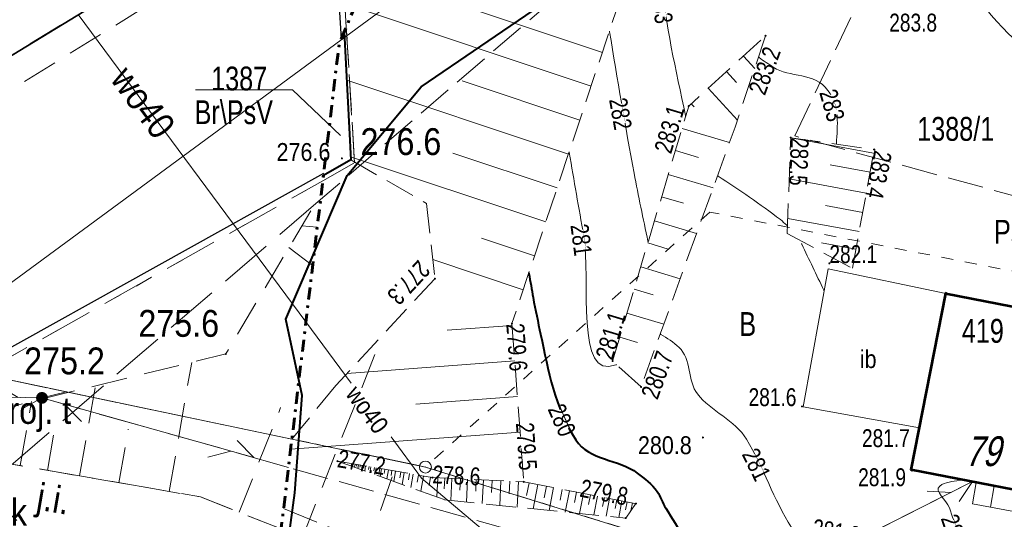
# Model space of a CAD drawing. Header units: metres. Extents: x 8377125 to 8377741, y 5529327 to 5529631.
# Tile 18 of 150: x 8377320 to 8377361, y 5529472 to 5529493. Entities that reach past the tile are written whole.
import ezdxf
from ezdxf.enums import TextEntityAlignment as Align

# ---------------------------------------------------------------- set-up
doc = ezdxf.new("R2010")
doc.units = ezdxf.units.M
doc.header["$MEASUREMENT"] = 0
for name, pattern in [('( Dashdot )', [1.001, 0.5, -0.25, 0.001, -0.25]), ('1.5_0.5', [2, 1.5, -0.5]), ('1.5_0.75', [2.25, 1.5, -0.75]), ('2.25_0.75', [3, 2.25, -0.75]), ('219-1000', [0]), ('BUBZ01-500', [1.75, 1.25, -0.5]), ('egkk-1000', [3, 2.25, -0.75]), ('egkk-500', [2, 1.5, -0.5]), ('egug-1000', [1.5, 0.75, -0.75]), ('egug-500', [1, 0.5, -0.5]), ('KTCR02-500', [1.5, 1, -0.5]), ('KTJZ01-500', [2, 1.5, -0.5])]:
    doc.linetypes.add(name, pattern=pattern)
doc.layers.get('0').update_dxf_attribs({"color": 2})
for name, color, linetype in [('!granica', 2, 'Continuous'), ('chodnik', 7, 'Continuous'), ('ogrodzenie trwałe', 7, 'Continuous')]:
    doc.layers.add(name, color=color, linetype=linetype)
for name, color, linetype, lineweight in [('1 500 A2 Ramka', 2, 'Continuous', 0), ('1 500 A2 Ramka (Construction)', 2, 'Continuous', 0), ('202-punkt graniczny', 7, 'Continuous', 0), ('209-oznaczenie konturu klasyfikacyjnego', 7, 'Continuous', 0), ('210-oznaczenie konturu użytku gruntowego', 7, 'Continuous', 0), ('211-numer działki ewidencyjnej', 7, 'Continuous', 0), ('217-kontur klasyfikacyjny', 7, 'Continuous', 0), ('218-kontur użytku gruntowego', 7, 'Continuous', 0), ('219-działka ewidencyjna', 7, 'Continuous', 0), ('238-Punkt adresowy budynku', 7, 'Continuous', 0), ('312-budynek ewidencyjny', 7, 'Continuous', 0), ('312-oznaczenie budynku ewidencyjnego (Construction)', 7, 'Continuous', 0), ('BUBZ01', 7, 'Continuous', 0), ('BUBZ01_1', 7, 'Continuous', 0), ('EGBS10', 7, 'Continuous', 0), ('inna budowla', 7, 'Continuous', 0), ('inna budowla-Atr17', 7, 'Continuous', 0), ('jezdnia', 7, 'Continuous', 0), ('jezdnia-Atr17', 7, 'Continuous', 0), ('KTCR02', 7, 'Continuous', 0), ('KTJZ01', 7, 'Continuous', 0), ('KTOK05_01', 7, 'Continuous', 0), ('pikieta naturalna', 7, 'Continuous', 0), ('pikieta naturalna-Atr2', 7, 'Continuous', 0), ('przewód elektroenergetyczny niskiego napięcia', 7, 'Continuous', 0), ('przewód kanalizacyjny - ob. projektowany', 7, 'Continuous', 0), ('przewód telekomunikacyjny napowietrzny', 7, 'Continuous', 0), ('przewód telekomunikacyjny napowietrzny - ob. projektowany', 7, 'Continuous', 0), ('przewód wodociągowy', 7, 'Continuous', 0), ('przewód wodociągowy-Atr1', 7, 'Continuous', 0), ('Punkt budynku', 7, 'Continuous', 0), ('RTPW01', 7, 'Continuous', 0), ('skarpa nieumocniona', 7, 'Continuous', 0), ('studnia kanalizacyjna - ob. projektowany-Atr17', 7, 'Continuous', 0), ('słupek telekomunikacyjny - ob. projektowany', 7, 'Continuous', 0), ('słupek telekomunikacyjny - ob. projektowany-Atr17', 7, 'Continuous', 0), ('WWRPH_811', 7, 'Continuous', 0), ('WWRPH_814', 7, 'Continuous', 0), ('Zakres', 7, 'Continuous', 0)]:
    doc.layers.add(name, color=color, linetype=linetype, lineweight=lineweight)
doc.styles.get("Standard").update_dxf_attribs({"font": 'Working1250.shx', "width": 0.75})
doc.linetypes.add('902-1000', pattern='A,5,0,[1,ksztalty.shx,S=1,R=0,X=0,Y=0],5', length=10)
doc.linetypes.add('KTOK05_01-500', pattern='A,3.75,[13,dgnlstyle-rozp_2015.shx,S=0.002777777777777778,R=0,X=0,Y=0],3.75', length=7.5)

# ---------------------------------------------------------------- blocks, each defined once
blk = doc.blocks.new('PUNKTBUD')
at = {"color": 0}
blk.add_circle((0, 0), 0.04500000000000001, dxfattribs=at)
blk = doc.blocks.new('202')
at = {"color": 0, "linetype": 'Continuous', "lineweight": 0}
blk.add_circle((0, 0), 0.25, dxfattribs=at)
blk = doc.blocks.new('SUTP')
at = {"color": 0, "linetype": 'Continuous'}
for p, q in [((0, 0), (0.866, 0.5)), ((9.232000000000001, 0), (8.366, 0.5)), ((0, 0), (9.232000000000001, 0)), ((1.866, -0.5), (1, 0)), ((7.366000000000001, -0.5), (8.232000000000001, 0))]:
    blk.add_line(p, q, dxfattribs=at)
blk = doc.blocks.new('PW01')
at = {"linetype": 'Continuous', "lineweight": 13}
h = blk.add_hatch(color=0, dxfattribs=at)
edge = h.paths.add_edge_path()
edge.add_arc((0, 0), 0.04500000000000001, 0, 360)
blk = doc.blocks.new('RTPW01')
at = {"layer": 'RTPW01', "linetype": 'Continuous', "lineweight": 13}
h = blk.add_hatch(color=7, dxfattribs=at)
edge = h.paths.add_edge_path()
edge.add_arc((0, 0), 0.004500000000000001, 0, 360)
blk = doc.blocks.new('*U23')
at = {"layer": '1 500 A2 Ramka (Construction)', "color": 2, "linetype": 'Continuous', "lineweight": 30}
blk.add_3dface([(-10.11719955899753, -20.54969160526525), (10.11721456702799, -20.54969160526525), (10.11721456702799, 9.148413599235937), (-10.11719955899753, 9.148413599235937)], dxfattribs=at)
blk = doc.blocks.new('SUEP1')
at = {"color": 0, "linetype": 'Continuous'}
for p, q in [((5, 0), (3.5, 0.5)), ((15, 0), (13.5, 0.5)), ((0, 0), (5, 0)), ((5, 0), (3.5, -0.5)), ((5, 0), (15, 0)), ((15, 0), (13.5, -0.5))]:
    blk.add_line(p, q, dxfattribs=at)
blk = doc.blocks.new('US09')
at = {"linetype": 'Continuous', "lineweight": 0}
h = blk.add_hatch(color=0, dxfattribs=at)
edge = h.paths.add_edge_path()
edge.add_arc((-3.280592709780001e-05, 0.0004513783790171), 0.25, 0, 360)

msp = doc.modelspace()

# ---------------------------------------------------------------- linework, layer by layer
at = {"layer": '211-numer działki ewidencyjnej', "color": 7, "linetype": 'Continuous', "lineweight": 13, "flags": 128}
msp.add_lwpolyline([(8377327.07589436, 5529489.995789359), (8377331.130320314, 5529489.995789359), (8377333.146820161, 5529488.079759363)], dxfattribs=at)
at = {"layer": '217-kontur klasyfikacyjny', "color": 3, "linetype": 'egkk-1000', "lineweight": 18, "flags": 128}
for points in [[(8377333.393426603, 5529492.62718024), (8377333.17, 5529496.3)], [(8377318.04, 5529478.09), (8377332.4070428, 5529486.179468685)], [(8377318.04, 5529478.09), (8377331.112160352, 5529475.352338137)]]:
    msp.add_lwpolyline(points, dxfattribs=at)
at = {"layer": '217-kontur klasyfikacyjny', "color": 3, "linetype": 'egkk-500', "lineweight": 13, "flags": 128}
for points in [[(8377352.2, 5529488.06), (8377354.77, 5529493.49)], [(8377333.74, 5529486.930000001), (8377333.393426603, 5529492.627180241)], [(8377333.393426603, 5529492.627180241), (8377333.74, 5529486.930000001)], [(8377385.170000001, 5529479.06), (8377352.2, 5529488.06)], [(8377332.4070428, 5529486.179468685), (8377333.74, 5529486.930000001)], [(8377331.112160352, 5529475.352338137), (8377336.71, 5529474.180000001)]]:
    msp.add_lwpolyline(points, dxfattribs=at)
at = {"layer": '218-kontur użytku gruntowego', "color": 3, "linetype": 'egug-1000', "lineweight": 18, "flags": 128}
for points in [[(8377333.393426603, 5529492.62718024), (8377333.17, 5529496.3)], [(8377318.04, 5529478.09), (8377332.4070428, 5529486.179468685)], [(8377331.112160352, 5529475.352338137), (8377318.04, 5529478.09)]]:
    msp.add_lwpolyline(points, dxfattribs=at)
at = {"layer": '218-kontur użytku gruntowego', "color": 3, "linetype": 'egug-500', "lineweight": 13, "flags": 128}
for points in [[(8377333.74, 5529486.930000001), (8377333.393426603, 5529492.627180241)], [(8377333.393426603, 5529492.627180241), (8377333.74, 5529486.930000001)], [(8377348.640000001, 5529484.87), (8377336.71, 5529474.180000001)], [(8377371.61, 5529480.390000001), (8377348.640000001, 5529484.87)], [(8377336.71, 5529474.180000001), (8377331.112160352, 5529475.352338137)], [(8377331.112160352, 5529475.352338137), (8377336.71, 5529474.180000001)], [(8377336.71, 5529474.180000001), (8377348.800000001, 5529470.45)], [(8377348.800000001, 5529470.45), (8377336.71, 5529474.180000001)]]:
    msp.add_lwpolyline(points, dxfattribs=at)
at = {"layer": '219-działka ewidencyjna', "color": 7, "linetype": 'Continuous', "lineweight": 13, "flags": 128}
for points in [[(8377348.100000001, 5529503.05), (8377333.167594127, 5529492.07851629)], [(8377336.71, 5529474.180000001), (8377331.112260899, 5529475.353178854)], [(8377348.800000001, 5529470.45), (8377336.71, 5529474.180000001)]]:
    msp.add_lwpolyline(points, dxfattribs=at)
at = {"layer": '219-działka ewidencyjna', "color": 7, "linetype": '219-1000', "lineweight": 18, "flags": 128}
for points in [[(8377333.167594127, 5529492.07851629), (8377315, 5529478.73)], [(8377331.112260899, 5529475.353178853), (8377315, 5529478.73)]]:
    msp.add_lwpolyline(points, dxfattribs=at)
at = {"layer": '312-budynek ewidencyjny', "color": 7, "linetype": 'Continuous', "lineweight": 35, "flags": 128}
msp.add_lwpolyline([(8377327.57, 5529496.45), (8377315.14, 5529488.88)], dxfattribs=at)
at = {"layer": '312-budynek ewidencyjny', "color": 7, "linetype": 'Continuous', "lineweight": 53, "flags": 128}
for points in [[(8377357.090000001, 5529474.07), (8377358.54, 5529481.46)], [(8377358.54, 5529481.46), (8377369.58, 5529479.3)], [(8377362.840000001, 5529472.95), (8377357.090000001, 5529474.07)]]:
    msp.add_lwpolyline(points, dxfattribs=at)
at = {"layer": 'BUBZ01', "color": 7, "linetype": 'BUBZ01-500', "lineweight": 13}
for p, q in [((8377351.882, 5529483.974000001, 281.954), (8377352.031, 5529487.994, 282.527)), ((8377352.030717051, 5529487.986366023, 282.5259118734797), (8377355.537, 5529487.491000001, 283.392)), ((8377354.619, 5529482.514000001, 283.134), (8377355.537, 5529487.491000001, 283.392)), ((8377351.882, 5529483.974000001, 281.954), (8377354.619, 5529482.514000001, 283.134)), ((8377345.755000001, 5529477.538000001, 280.666), (8377344.561000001, 5529478.624, 281.053))]:
    msp.add_line(p, q, dxfattribs=at)
at = {"layer": 'BUBZ01', "color": 7, "linetype": 'BUBZ01-500', "lineweight": 13, "extrusion": (0.175333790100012, -0.2338614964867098, 0.9563298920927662), "elevation": 175968.2064391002, "flags": 128}
msp.add_lwpolyline([(10019665.52166461, -574781.5674393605), (10019674.48713273, -574774.6291122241), (10019678.83426023, -574774.1843476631)], dxfattribs=at)
at = {"layer": 'BUBZ01', "color": 7, "linetype": 'BUBZ01-500', "lineweight": 13, "extrusion": (0.8851707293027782, -0.364079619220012, 0.2896874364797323), "elevation": 5402292.48046828, "flags": 128}
msp.add_lwpolyline([(8300481.268495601, -1634790.74539275), (8300477.246202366, -1634791.689891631), (8300465.667733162, -1634793.404407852)], dxfattribs=at)
at = {"layer": 'BUBZ01', "color": 7, "linetype": 'BUBZ01-500', "lineweight": 13}
for points in [[(8377340.357498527, 5529509.546514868, 281.8724771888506), (8377343.818, 5529508.07, 282.292), (8377346.818, 5529503.158, 283.088), (8377347.181000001, 5529500.711, 283.007), (8377346.052, 5529497.322000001, 282.96), (8377340.340000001, 5529480.193, 279.58), (8377340.836, 5529473.56, 279.472)], [(8377333.58, 5529487.056, 276.537), (8377336.761, 5529485.233, 277.216), (8377337.11, 5529482.077, 277.251), (8377332.953000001, 5529477.597, 276.848), (8377331.111106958, 5529475.34353021, 276.8475023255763)], [(8377333.024, 5529474.429, 277.18), (8377337.516000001, 5529472.807, 278.0350000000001), (8377345.112000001, 5529472.039, 279.383), (8377345.542, 5529472.647, 279.764)], [(8377333.024, 5529474.429, 277.18), (8377337.005000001, 5529473.74, 278.594), (8377340.836, 5529473.56, 279.472), (8377345.542, 5529472.647, 279.764)]]:
    msp.add_polyline3d(points, dxfattribs=at)
at = {"layer": 'BUBZ01_1', "color": 7, "linetype": 'Continuous', "lineweight": 13}
for p, q in [((8377333.733369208, 5529493.45307675, 277.0733174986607), (8377343.658174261, 5529490.14345643, 281.5434854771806)), ((8377338.651195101, 5529493.392698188, 279.3790495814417), (8377344.13219916, 5529491.564950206, 281.8239834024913)), ((8377350.520834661, 5529490.893004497, 282.8880763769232), (8377350.048338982, 5529491.409576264, 283.1735423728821)), ((8377349.755094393, 5529490.304218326, 282.8930165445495), (8377349.33818644, 5529490.760016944, 283.1448983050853)), ((8377333.412096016, 5529490.401078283, 276.6997034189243), (8377342.710124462, 5529487.300468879, 280.982489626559)), ((8377338.257805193, 5529490.36474845, 279.0204142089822), (8377343.184149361, 5529488.721962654, 281.2629875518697)), ((8377349.796336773, 5529488.723482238, 282.375197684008), (8377348.57340678, 5529490.060491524, 283.1140508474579)), ((8377347.979182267, 5529489.284189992, 283.0153669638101), (8377347.863254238, 5529489.410932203, 283.0854067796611)), ((8377349.464433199, 5529487.784310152, 282.2090113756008), (8377347.475416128, 5529488.37857716, 282.9040604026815)), ((8377352.030717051, 5529487.986366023, 282.5259118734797), (8377355.510000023, 5529487.344617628, 283.3844117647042)), ((8377333.573365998, 5529487.188166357, 276.5434285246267), (8377341.762074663, 5529484.457481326, 280.4214937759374)), ((8377337.864415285, 5529487.336798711, 278.6617788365), (8377342.236099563, 5529485.878975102, 280.7019917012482)), ((8377348.164730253, 5529487.156971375, 282.3990557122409), (8377347.196832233, 5529487.446154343, 282.7271208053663)), ((8377353.680785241, 5529486.849519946, 282.8753663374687), (8377355.36150002, 5529486.539514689, 283.3426764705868)), ((8377348.775299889, 5529485.88076499, 281.9223528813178), (8377346.896818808, 5529486.442006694, 282.5365704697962)), ((8377351.966637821, 5529486.257517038, 282.2794863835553), (8377355.199500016, 5529485.661220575, 283.2971470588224)), ((8377347.530864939, 5529485.236913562, 282.0719814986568), (8377346.618234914, 5529485.509583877, 282.359630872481)), ((8377353.493495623, 5529485.143396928, 282.7085212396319), (8377355.051000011, 5529484.856117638, 283.2554117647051)), ((8377348.08616658, 5529483.977219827, 281.6356943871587), (8377346.318221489, 5529484.50543623, 282.1690805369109)), ((8377351.905344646, 5529484.603835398, 282.0437750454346), (8377354.902500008, 5529484.051014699, 283.2136764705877)), ((8377339.063986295, 5529483.777645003, 278.6824553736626), (8377341.288049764, 5529483.035987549, 280.1409958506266)), ((8377346.896999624, 5529483.316855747, 281.7449072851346), (8377346.039637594, 5529483.573013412, 281.9921409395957)), ((8377353.322492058, 5529483.585632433, 282.5561844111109), (8377354.767500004, 5529483.319102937, 283.1757352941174)), ((8377337.021283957, 5529482.879257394, 277.2421029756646), (8377340.814024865, 5529481.614493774, 279.8604979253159)), ((8377347.397033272, 5529482.073674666, 281.3490358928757), (8377345.739624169, 5529482.568865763, 281.8015906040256)), ((8377346.26313431, 5529481.396797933, 281.4178330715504), (8377345.461040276, 5529481.636442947, 281.6246510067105)), ((8377346.707899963, 5529480.170129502, 281.0623773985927), (8377345.161026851, 5529480.632295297, 281.4341006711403)), ((8377337.630754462, 5529479.915464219, 278.3085415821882), (8377340.345573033, 5529480.118471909, 279.5787865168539)), ((8377345.605792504, 5529479.405626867, 281.0786449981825), (8377344.861013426, 5529479.628147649, 281.2435503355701)), ((8377333.421407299, 5529478.101802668, 276.8934097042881), (8377340.457033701, 5529478.627910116, 279.554516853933)), ((8377336.31278765, 5529476.819116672, 278.1890025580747), (8377340.568494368, 5529477.13734832, 279.5302471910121)), ((8377331.061355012, 5529474.927530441, 276.9301972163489), (8377340.679955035, 5529475.646786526, 279.5059775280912)), ((8377333.314373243, 5529474.35187184, 277.25957520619), (8377333.318888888, 5529474.377962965, 277.2847407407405)), ((8377333.595715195, 5529474.222561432, 277.2888193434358), (8377333.613777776, 5529474.326925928, 277.3894814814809)), ((8377333.677339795, 5529474.255461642, 277.3590442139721), (8377333.687499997, 5529474.314166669, 277.4156666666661)), ((8377333.738643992, 5529474.17095179, 277.3160241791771), (8377333.76122222, 5529474.30140741, 277.4418518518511)), ((8377333.822526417, 5529474.21689756, 277.3988318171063), (8377333.834944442, 5529474.288648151, 277.4680370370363)), ((8377333.881572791, 5529474.119342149, 277.3432290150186), (8377333.908666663, 5529474.275888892, 277.4942222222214)), ((8377333.967713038, 5529474.17833348, 277.4386194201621), (8377333.982388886, 5529474.263129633, 277.5204074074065)), ((8377334.024501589, 5529474.067732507, 277.3704338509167), (8377334.056111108, 5529474.250370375, 277.5465925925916)), ((8377334.112899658, 5529474.139769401, 277.4784070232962), (8377334.129833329, 5529474.237611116, 277.5727777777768)), ((8377334.167430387, 5529474.016122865, 277.397638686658), (8377334.203555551, 5529474.224851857, 277.5989629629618)), ((8377334.33067959, 5529474.081923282, 277.5380884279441), (8377334.350999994, 5529474.199333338, 277.651333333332)), ((8377334.381823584, 5529473.938708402, 277.4384459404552), (8377334.424722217, 5529474.186574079, 277.6775185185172)), ((8377334.548459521, 5529474.024077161, 277.597769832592), (8377334.57216666, 5529474.161055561, 277.7298888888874)), ((8377334.596216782, 5529473.86129394, 277.4792531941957), (8377334.645888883, 5529474.148296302, 277.7560740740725)), ((8377334.766239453, 5529473.966231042, 277.6574512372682), (8377334.793333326, 5529474.122777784, 277.8084444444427)), ((8377334.81060998, 5529473.783879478, 277.5200604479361), (8377334.867055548, 5529474.110018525, 277.8346296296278)), ((8377334.984019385, 5529473.908384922, 277.7171326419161), (8377335.014499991, 5529474.084500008, 277.8869999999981)), ((8377335.096467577, 5529473.680660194, 277.5744701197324), (8377335.161944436, 5529474.058981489, 277.9393703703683)), ((8377335.274392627, 5529473.831256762, 277.7967078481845), (8377335.30938888, 5529474.033462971, 277.9917407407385)), ((8377335.382325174, 5529473.577440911, 277.6288797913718), (8377335.456833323, 5529474.007944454, 278.0441111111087)), ((8377335.63735918, 5529473.734846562, 277.8961768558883), (8377335.677999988, 5529473.969666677, 278.1226666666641)), ((8377335.73964717, 5529473.448416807, 277.6968918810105), (8377335.825444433, 5529473.94414816, 278.1750370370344)), ((8377336.000325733, 5529473.638436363, 277.9956458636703), (8377336.046611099, 5529473.905870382, 278.2535925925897)), ((8377336.096969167, 5529473.319392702, 277.7649039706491), (8377336.194055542, 5529473.880351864, 278.3059629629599)), ((8377336.363292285, 5529473.542026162, 278.0951148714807), (8377336.415222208, 5529473.842074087, 278.3845185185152)), ((8377336.525755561, 5529473.164563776, 277.8465184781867), (8377336.636388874, 5529473.80379631, 278.4630740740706)), ((8377336.871445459, 5529473.407051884, 278.2343714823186), (8377336.93127776, 5529473.752759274, 278.567814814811)), ((8377337.188230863, 5529472.92535297, 277.9726129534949), (8377337.22601923, 5529473.729615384, 278.6446538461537)), ((8377337.499679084, 5529473.268128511, 278.3700412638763), (8377337.520711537, 5529473.715769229, 278.7121923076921)), ((8377337.772138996, 5529472.781102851, 278.0804548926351), (8377337.815403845, 5529473.701923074, 278.7797307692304)), ((8377338.161670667, 5529473.214284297, 278.5049070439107), (8377338.18376923, 5529473.684615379, 278.8641538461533)), ((8377338.433518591, 5529472.714233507, 278.1978245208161), (8377338.478461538, 5529473.670769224, 278.9316923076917)), ((8377338.823889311, 5529473.165272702, 278.6395726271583), (8377338.846826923, 5529473.65346153, 279.0161153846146)), ((8377339.094898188, 5529472.647364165, 278.3151941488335), (8377339.14151923, 5529473.639615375, 279.0836538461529)), ((8377339.486107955, 5529473.116261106, 278.7742382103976), (8377339.509884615, 5529473.622307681, 279.1680769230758)), ((8377339.829764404, 5529472.573064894, 278.445604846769), (8377339.878249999, 5529473.604999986, 279.2524999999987)), ((8377340.221906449, 5529473.061803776, 278.9238666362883), (8377340.246615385, 5529473.587692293, 279.3369230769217)), ((8377340.564630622, 5529472.498765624, 278.5760155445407), (8377340.614980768, 5529473.570384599, 279.4213461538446)), ((8377340.954969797, 5529472.993388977, 279.0564694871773), (8377341.056593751, 5529473.517203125, 279.4856875)), ((8377341.227501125, 5529472.431745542, 278.693649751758), (8377341.424249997, 5529473.445875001, 279.5085000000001)), ((8377341.696781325, 5529472.884231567, 279.1456802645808), (8377341.791906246, 5529473.374546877, 279.5313125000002)), ((8377341.900980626, 5529472.363652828, 278.8131666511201), (8377342.086031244, 5529473.317484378, 279.5495625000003)), ((8377342.364411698, 5529472.785989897, 279.2259699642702), (8377342.453687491, 5529473.246156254, 279.5723750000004)), ((8377342.574460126, 5529472.295560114, 278.932683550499), (8377342.74781249, 5529473.189093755, 279.5906250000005)), ((8377342.95786092, 5529472.69866397, 279.297338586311), (8377343.041937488, 5529473.132031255, 279.6088750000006)), ((8377343.173108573, 5529472.235033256, 279.03892079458), (8377343.336062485, 5529473.074968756, 279.6271250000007)), ((8377343.55131014, 5529472.611338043, 279.3687072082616), (8377343.630187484, 5529473.017906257, 279.6453750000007)), ((8377343.77175702, 5529472.1745064, 279.145158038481), (8377343.924312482, 5529472.960843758, 279.6636250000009)), ((8377344.144759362, 5529472.524012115, 279.4400758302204), (8377344.218437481, 5529472.903781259, 279.6818750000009)), ((8377344.295574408, 5529472.1215454, 279.2381156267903), (8377344.439031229, 5529472.860984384, 279.695562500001)), ((8377344.664027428, 5529472.447601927, 279.5025233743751), (8377344.733156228, 5529472.803921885, 279.713812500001)), ((8377344.819391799, 5529472.068584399, 279.3310732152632), (8377344.953749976, 5529472.761125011, 279.7275000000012)), ((8377345.109114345, 5529472.382107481, 279.5560498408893), (8377345.174343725, 5529472.718328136, 279.7411875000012)), ((8377345.331718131, 5529472.349671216, 279.5776804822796), (8377345.394937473, 5529472.675531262, 279.7548750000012))]:
    msp.add_line(p, q, dxfattribs=at)
at = {"layer": 'chodnik', "color": 7, "linetype": '1.5_0.75', "lineweight": 18, "flags": 128}
msp.add_lwpolyline([(8377301.67, 5529475.99), (8377311.02, 5529484.33), (8377314.24, 5529487.9), (8377307.37, 5529498.73), (8377315.16, 5529503.49), (8377315.84, 5529502.39), (8377309.29, 5529498.35), (8377315.14, 5529488.88), (8377327.57, 5529496.45), (8377328.08, 5529495.41), (8377315.78, 5529487.79), (8377311.67, 5529482.87), (8377302.27, 5529475.01)], close=True, dxfattribs=at)
at = {"layer": 'EGBS10', "color": 7, "linetype": 'Continuous', "lineweight": 13}
msp.add_polyline3d([(8377360.571079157, 5529473.391946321, 282.141), (8377360.571079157, 5529473.391946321, 282.364), (8377360.41, 5529472.5, 282.36), (8377360.41, 5529472.5, 282.1370000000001), (8377359.66, 5529472.640000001, 282.14), (8377359.814683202, 5529473.539279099, 282.0362483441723)], close=True, dxfattribs=at)
at = {"layer": 'inna budowla', "color": 7, "linetype": 'Continuous', "lineweight": 13}
msp.add_3dface([(8377353.600000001, 5529482.49), (8377352.560000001, 5529476.71), (8377357.44, 5529475.83), (8377358.54, 5529481.46)], dxfattribs=at)
at = {"layer": 'jezdnia', "color": 7, "linetype": '2.25_0.75', "lineweight": 18, "flags": 128}
msp.add_lwpolyline([(8377330.306806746, 5529468.61839202), (8377322.7, 5529471.04), (8377313.34, 5529472.03), (8377310.5, 5529472.03), (8377302.39, 5529470.26), (8377300.29, 5529474.87), (8377308.87, 5529475.4), (8377313.56, 5529475.31), (8377327.28, 5529472.93), (8377330.662013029, 5529471.588441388)], dxfattribs=at)
at = {"layer": 'KTCR02', "color": 7, "linetype": 'KTCR02-500', "lineweight": 13, "extrusion": (-0.08994540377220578, 0.01691376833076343, 0.9958030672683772), "elevation": -659699.6728123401, "flags": 128}
msp.add_lwpolyline([(-6982412.246493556, 7180943.476224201), (-6982412.22272582, 7180951.223007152), (-6982414.673947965, 7180951.223007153)], dxfattribs=at)
at = {"layer": 'KTJZ01', "color": 7, "linetype": 'KTJZ01-500', "lineweight": 13}
msp.add_polyline3d([(8377330.764586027, 5529472.446103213, 277.085641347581), (8377339.837, 5529468.71, 278.517), (8377341.218, 5529469.390000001, 278.791), (8377342.808, 5529471.199, 279.171), (8377347.417, 5529469.547, 279.739), (8377346.618000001, 5529466.527000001, 279.464), (8377349.392, 5529464.168, 279.503)], dxfattribs=at)
at = {"layer": 'KTOK05_01', "color": 7, "linetype": 'KTOK05_01-500', "lineweight": 40, "extrusion": (-0.06610568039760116, -0.05178597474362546, 0.9964678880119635), "elevation": -839863.6530104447, "flags": 128}
msp.add_lwpolyline([(813310.7025418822, 9969360.79706998), (813315.0957913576, 9969357.686874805), (813314.8996743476, 9969356.380539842)], dxfattribs=at)
at = {"layer": 'ogrodzenie trwałe', "color": 7, "linetype": '902-1000', "lineweight": 25, "flags": 128}
for points in [[(8377335.11, 5529499.08), (8377332.93, 5529496.19), (8377333.184413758, 5529492.119379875)], [(8377332.443349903, 5529486.483049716), (8377318.36, 5529478.66), (8377315.18, 5529479.07)]]:
    msp.add_lwpolyline(points, dxfattribs=at)
at = {"layer": 'przewód kanalizacyjny - ob. projektowany', "color": 34, "linetype": '2.25_0.75', "lineweight": 18}
msp.add_lwpolyline([(8377332.313557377, 5529485.397792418), (8377318.45, 5529473.5), (8377304.71, 5529475.14)], dxfattribs=at)
at = {"layer": 'przewód telekomunikacyjny napowietrzny', "color": 30, "linetype": 'Continuous', "lineweight": 13, "flags": 128}
msp.add_lwpolyline([(8377359.65, 5529473.57), (8377339.37, 5529463.32)], dxfattribs=at)
at = {"layer": 'przewód telekomunikacyjny napowietrzny - ob. projektowany', "color": 30, "linetype": '2.25_0.75', "lineweight": 18, "flags": 128}
for points in [[(8377320.63, 5529477.08), (8377280.928, 5529477.626)], [(8377280.928, 5529477.626), (8377320.63, 5529477.08)], [(8377330.970442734, 5529474.16736945), (8377320.63, 5529477.08)]]:
    msp.add_lwpolyline(points, dxfattribs=at)
at = {"layer": 'przewód wodociągowy', "color": 5, "linetype": 'Continuous', "lineweight": 18, "flags": 128}
msp.add_lwpolyline([(8377322.15, 5529493.15), (8377331.699648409, 5529480.264606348)], dxfattribs=at)
at = {"layer": 'przewód wodociągowy', "color": 5, "linetype": 'Continuous', "lineweight": 13, "flags": 128}
msp.add_lwpolyline([(8377331.699648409, 5529480.264606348), (8377333.604273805, 5529477.69468472)], dxfattribs=at)
at = {"layer": 'skarpa nieumocniona', "color": 7, "linetype": '1.5_0.75', "lineweight": 18, "flags": 128}
for points in [[(8377330.662013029, 5529471.588441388), (8377327.28, 5529472.93), (8377313.56, 5529475.31), (8377328.34, 5529478.92), (8377332.345424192, 5529485.664246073)], [(8377332.17439545, 5529484.234193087), (8377331.53, 5529484.29)], [(8377331.981649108, 5529482.622548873), (8377330.99, 5529483.38)], [(8377331.55, 5529471.23), (8377334.76, 5529479.32)], [(8377325.97, 5529473.16), (8377326.91, 5529478.57)], [(8377322.21, 5529473.81), (8377322.87, 5529477.58)], [(8377319.72, 5529474.24), (8377320.19, 5529476.93)], [(8377328.9, 5529472.29), (8377330.64, 5529476.67)], [(8377320.86, 5529474.04), (8377321.13, 5529475.64)], [(8377323.86, 5529473.52), (8377324.25, 5529475.77)], [(8377334.08, 5529470.23), (8377335.42, 5529474.06)]]:
    msp.add_lwpolyline(points, dxfattribs=at)
at = {"layer": 'WWRPH_811', "color": 34, "linetype": 'Continuous', "lineweight": 13}
for points, knots in [([(8377347.012851, 5529500.206255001, 283), (8377347.012519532, 5529500.196260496, 283), (8377347.012188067, 5529500.186265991, 283), (8377347.0118566, 5529500.176271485, 283), (8377346.971359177, 5529498.955179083, 283), (8377346.899090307, 5529497.735041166, 283), (8377346.836500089, 5529496.51517734, 283), (8377346.804663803, 5529495.894698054, 283), (8377346.56759487, 5529495.278639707, 283), (8377346.616355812, 5529494.663883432, 283), (8377346.769029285, 5529492.739044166, 283), (8377347.220623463, 5529490.817804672, 283), (8377347.620306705, 5529488.913512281, 283), (8377347.622360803, 5529488.903725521, 283), (8377347.624414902, 5529488.89393876, 283), (8377347.626469, 5529488.884152, 283)], [0, 0, 0, 0, 0.002625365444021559, 0.002625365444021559, 0.002625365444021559, 0.323382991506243, 0.323382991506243, 0.323382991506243, 0.4865351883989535, 0.4865351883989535, 0.4865351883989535, 0.9973746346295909, 0.9973746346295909, 0.9973746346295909, 1, 1, 1, 1]), ([(8377359.625743, 5529500.163941, 284), (8377359.623634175, 5529500.154165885, 284), (8377359.621525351, 5529500.144390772, 284), (8377359.619416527, 5529500.134615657, 284), (8377359.254583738, 5529498.443492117, 284), (8377358.702451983, 5529496.612173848, 284), (8377359.336584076, 5529494.952239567, 284), (8377360.027897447, 5529493.142624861, 284), (8377361.620845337, 5529491.907322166, 284), (8377363.071434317, 5529490.701958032, 284), (8377363.079125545, 5529490.695567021, 284), (8377363.086816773, 5529490.689176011, 284), (8377363.094508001, 5529490.682785, 284)], [0, 0, 0, 0, 0.002750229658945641, 0.002750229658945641, 0.002750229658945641, 0.4785480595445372, 0.4785480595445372, 0.4785480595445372, 0.9972497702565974, 0.9972497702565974, 0.9972497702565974, 1, 1, 1, 1]), ([(8377344.429657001, 5529492.456959, 282), (8377344.431310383, 5529492.44709663, 282), (8377344.432963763, 5529492.437234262, 282), (8377344.434617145, 5529492.427371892, 282), (8377344.76642409, 5529490.448153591, 282), (8377345.092974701, 5529488.468040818, 282), (8377345.464930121, 5529486.495672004, 282), (8377345.644741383, 5529485.542186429, 282), (8377345.846569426, 5529484.593250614, 282), (8377346.045848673, 5529483.643789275, 282), (8377346.047902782, 5529483.634002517, 282), (8377346.049956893, 5529483.624215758, 282), (8377346.052011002, 5529483.614429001, 282)], [0, 0, 0, 0, 0.003336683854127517, 0.003336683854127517, 0.003336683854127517, 0.6729552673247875, 0.6729552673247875, 0.6729552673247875, 0.9966633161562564, 0.9966633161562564, 0.9966633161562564, 1, 1, 1, 1]), ([(8377350.678939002, 5529491.366451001, 283), (8377350.686983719, 5529491.360511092, 283), (8377350.695028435, 5529491.354571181, 283), (8377350.703073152, 5529491.348631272, 283), (8377350.897001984, 5529491.205441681, 283), (8377351.102078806, 5529491.076785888, 283), (8377351.302608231, 5529490.944202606, 283), (8377351.993807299, 5529490.487205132, 283), (8377353.026365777, 5529490.757114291, 283), (8377353.596170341, 5529489.967805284, 283), (8377354.109769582, 5529489.256353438, 283), (8377353.985620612, 5529488.497001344, 283), (8377353.949596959, 5529487.748914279, 283), (8377353.949115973, 5529487.738925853, 283), (8377353.948634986, 5529487.728937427, 283), (8377353.948154, 5529487.718949, 283)], [0, 0, 0, 0, 0.005432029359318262, 0.005432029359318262, 0.005432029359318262, 0.1363784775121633, 0.1363784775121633, 0.1363784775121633, 0.5877339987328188, 0.5877339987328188, 0.5877339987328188, 0.9945679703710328, 0.9945679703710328, 0.9945679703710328, 1, 1, 1, 1]), ([(8377342.739716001, 5529487.389207, 281), (8377342.741369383, 5529487.379344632, 281), (8377342.743022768, 5529487.369482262, 281), (8377342.744676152, 5529487.359619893, 281), (8377342.938689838, 5529486.202336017, 281), (8377343.145700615, 5529485.047375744, 281), (8377343.347250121, 5529483.891273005, 281), (8377343.667429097, 5529482.054702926, 281), (8377342.963962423, 5529477.776660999, 281), (8377344.69663418, 5529478.464205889, 281), (8377344.705929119, 5529478.467894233, 281), (8377344.71522406, 5529478.471582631, 281), (8377344.724519, 5529478.475271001, 281)], [0, 0, 0, 0, 0.003270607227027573, 0.003270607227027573, 0.003270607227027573, 0.3870547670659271, 0.3870547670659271, 0.3870547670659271, 0.9967293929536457, 0.9967293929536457, 0.9967293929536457, 1, 1, 1, 1]), ([(8377348.961965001, 5529486.396378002, 282), (8377348.970284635, 5529486.390829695, 282), (8377348.978604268, 5529486.385281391, 282), (8377348.986923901, 5529486.379733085, 282), (8377349.870192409, 5529485.790687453, 282), (8377350.756328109, 5529485.206253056, 282), (8377351.597328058, 5529484.554895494, 282), (8377351.693246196, 5529484.480606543, 282), (8377351.782300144, 5529484.398499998, 282), (8377351.871790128, 5529484.316932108, 282), (8377351.879180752, 5529484.310195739, 282), (8377351.886571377, 5529484.30345937, 282), (8377351.893962, 5529484.296723, 282)], [0, 0, 0, 0, 0.00831425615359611, 0.00831425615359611, 0.00831425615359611, 0.8910118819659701, 0.8910118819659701, 0.8910118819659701, 0.9916857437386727, 0.9916857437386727, 0.9916857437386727, 1, 1, 1, 1]), ([(8377352.481691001, 5529483.549853, 282), (8377352.486018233, 5529483.540837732, 282), (8377352.490345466, 5529483.531822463, 282), (8377352.494672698, 5529483.522807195, 282), (8377352.649037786, 5529483.201206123, 282), (8377352.803402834, 5529482.879605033, 282), (8377352.957768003, 5529482.558004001, 282), (8377353.112133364, 5529482.236402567, 282), (8377353.266498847, 5529481.914801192, 282), (8377353.420864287, 5529481.593199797, 282), (8377353.425191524, 5529481.584184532, 282), (8377353.429518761, 5529481.575169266, 282), (8377353.433846, 5529481.566154, 282)], [0, 0, 0, 0, 0.01363402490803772, 0.01363402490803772, 0.01363402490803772, 0.4999996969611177, 0.4999996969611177, 0.4999996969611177, 0.9863659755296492, 0.9863659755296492, 0.9863659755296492, 1, 1, 1, 1]), ([(8377346.557943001, 5529479.755915, 281), (8377346.566754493, 5529479.751186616, 281), (8377346.575565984, 5529479.746458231, 281), (8377346.584377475, 5529479.741729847, 281), (8377346.859651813, 5529479.594013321, 281), (8377347.114613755, 5529479.41169533, 281), (8377347.347496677, 5529479.197657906, 281), (8377347.869248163, 5529478.718127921, 281), (8377347.705248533, 5529477.786657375, 281), (8377348.12062359, 5529477.24544274, 281), (8377348.674420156, 5529476.523871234, 281), (8377349.705548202, 5529476.146857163, 281), (8377350.178551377, 5529475.347580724, 281), (8377350.88036544, 5529474.161661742, 281), (8377351.328604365, 5529472.818253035, 281), (8377352.066992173, 5529471.648023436, 281), (8377352.137147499, 5529471.536838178, 281), (8377352.206204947, 5529471.424714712, 281), (8377352.279561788, 5529471.31551848, 281), (8377352.285138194, 5529471.307217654, 281), (8377352.290714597, 5529471.298916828, 281), (8377352.296291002, 5529471.290616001, 281)], [0, 0, 0, 0, 0.002872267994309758, 0.002872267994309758, 0.002872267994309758, 0.0926030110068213, 0.0926030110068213, 0.0926030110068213, 0.2936359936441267, 0.2936359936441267, 0.2936359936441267, 0.5616621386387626, 0.5616621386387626, 0.5616621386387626, 0.9593434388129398, 0.9593434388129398, 0.9593434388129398, 0.9971277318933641, 0.9971277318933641, 0.9971277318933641, 1, 1, 1, 1]), ([(8377359.133277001, 5529473.639327, 282), (8377359.123596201, 5529473.636820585, 282), (8377359.1139154, 5529473.634314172, 282), (8377359.1042346, 5529473.631807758, 282), (8377358.828590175, 5529473.560441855, 282), (8377358.512636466, 5529473.56657829, 282), (8377358.286358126, 5529473.385363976, 282), (8377358.02330705, 5529473.17470033, 282), (8377358.57792771, 5529472.789151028, 282), (8377358.685474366, 5529472.476085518, 282), (8377358.928045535, 5529471.769967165, 282), (8377359.181495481, 5529471.067539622, 282), (8377359.411102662, 5529470.35714201, 282), (8377359.414178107, 5529470.347626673, 282), (8377359.417253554, 5529470.338111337, 282), (8377359.420329, 5529470.328596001, 282)], [0, 0, 0, 0, 0.007234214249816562, 0.007234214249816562, 0.007234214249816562, 0.213216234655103, 0.213216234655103, 0.213216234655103, 0.4526726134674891, 0.4526726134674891, 0.4526726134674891, 0.9927657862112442, 0.9927657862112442, 0.9927657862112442, 1, 1, 1, 1])]:
    msp.add_open_spline(points, degree=3, knots=knots, dxfattribs=at)
at = {"layer": 'WWRPH_814', "color": 34, "linetype": 'Continuous', "lineweight": 40}
msp.add_open_spline([(8377341.049775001, 5529482.321456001, 280), (8377341.051428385, 5529482.311593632, 280), (8377341.053081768, 5529482.301731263, 280), (8377341.054735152, 5529482.291868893, 280), (8377341.110955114, 5529481.956519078, 280), (8377341.170822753, 5529481.621814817, 280), (8377341.229569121, 5529481.286874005, 280), (8377341.32015075, 5529480.770425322, 280), (8377341.435721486, 5529480.25915218, 280), (8377341.543138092, 5529479.745561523, 280), (8377341.862121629, 5529478.220406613, 280), (8377342.13685721, 5529476.693424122, 280), (8377343.020041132, 5529475.314375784, 280), (8377343.573555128, 5529474.450090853, 280), (8377344.833078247, 5529474.526205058, 280), (8377345.597006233, 5529473.925669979, 280), (8377345.893261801, 5529473.692779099, 280), (8377346.219622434, 5529473.476810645, 280), (8377346.43097338, 5529473.155438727, 280), (8377346.577117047, 5529472.933218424, 280), (8377346.648032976, 5529472.677221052, 280), (8377346.788222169, 5529472.456457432, 280), (8377347.323976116, 5529471.612776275, 280), (8377347.852552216, 5529470.762859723, 280), (8377348.410179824, 5529469.932793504, 280), (8377348.415756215, 5529469.924492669, 280), (8377348.421332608, 5529469.916191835, 280), (8377348.426909, 5529469.907891, 280)], degree=3, knots=[0, 0, 0, 0, 0.001977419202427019, 0.001977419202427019, 0.001977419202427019, 0.06921553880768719, 0.06921553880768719, 0.06921553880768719, 0.1728906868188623, 0.1728906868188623, 0.1728906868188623, 0.4807636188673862, 0.4807636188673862, 0.4807636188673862, 0.6737154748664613, 0.6737154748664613, 0.6737154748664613, 0.7485432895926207, 0.7485432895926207, 0.7485432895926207, 0.800284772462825, 0.800284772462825, 0.800284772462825, 0.9980225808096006, 0.9980225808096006, 0.9980225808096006, 1, 1, 1, 1], dxfattribs=at)

# ---------------------------------------------------------------- block references
at = {"layer": '202-punkt graniczny', "color": 7, "linetype": 'Continuous', "lineweight": 13}
msp.add_blockref('202', (8377336.71, 5529474.180000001), dxfattribs=at)
at = {"layer": 'pikieta naturalna', "color": 7, "linetype": 'Continuous', "lineweight": 13}
for p in [(8377333.21, 5529487.12), (8377333.21, 5529487.12), (8377328.34, 5529478.92), (8377348.350000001, 5529475.42, 280.8)]:
    msp.add_blockref('PW01', p, dxfattribs=at)
at = {"layer": 'przewód elektroenergetyczny niskiego napięcia', "color": 1, "linetype": 'Continuous', "lineweight": 18, "rotation": 119.2}
msp.add_blockref('SUEP1', (8377320.84, 5529468.64), dxfattribs=at)
at = {"layer": 'przewód telekomunikacyjny napowietrzny', "color": 30, "linetype": 'Continuous', "lineweight": 13, "rotation": 206.813}
msp.add_blockref('SUTP', (8377359.65, 5529473.57), dxfattribs=at)
at = {"layer": 'przewód telekomunikacyjny napowietrzny - ob. projektowany', "color": 30, "linetype": 'Continuous', "lineweight": 18}
for rotation in [179.212, 344.269]:
    msp.add_blockref('SUTP', (8377320.63, 5529477.08), dxfattribs=dict(at, rotation=rotation))
at = {"layer": 'Punkt budynku', "color": 5, "linetype": 'Continuous', "lineweight": 13}
for p in [(8377358.54, 5529481.46), (8377357.090000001, 5529474.07)]:
    msp.add_blockref('PUNKTBUD', p, dxfattribs=at)
at = {"layer": 'RTPW01', "color": 7, "linetype": 'Continuous', "lineweight": 13, "xscale": 10, "yscale": 10}
for p in [(8377350.977, 5529492.259, 283.211), (8377347.754000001, 5529489.311000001, 283.081), (8377352.031, 5529487.994, 282.527), (8377355.537, 5529487.491000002, 283.392), (8377353.655, 5529482.720000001, 282.09), (8377337.11, 5529482.077, 277.251), (8377340.340000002, 5529480.193, 279.58), (8377344.561000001, 5529478.624, 281.053), (8377345.755000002, 5529477.538000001, 280.666), (8377352.505000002, 5529476.720000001, 281.622), (8377357.392, 5529475.735, 281.664), (8377333.024, 5529474.429, 277.18), (8377357.123000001, 5529474.033, 281.881), (8377337.005000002, 5529473.74, 278.594), (8377340.836, 5529473.56, 279.472), (8377345.542, 5529472.647, 279.764), (8377345.112000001, 5529472.039, 279.383)]:
    msp.add_blockref('RTPW01', p, dxfattribs=at)
at = {"layer": 'słupek telekomunikacyjny - ob. projektowany', "color": 30, "linetype": 'Continuous', "lineweight": 18}
msp.add_blockref('US09', (8377320.63, 5529477.08), dxfattribs=at)

# ---------------------------------------------------------------- texts
at = {"layer": '209-oznaczenie konturu klasyfikacyjnego', "color": 3, "linetype": 'Continuous', "lineweight": 13, "width": 0.7899999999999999}
msp.add_text('PsV', height=1, dxfattribs=at).set_placement((8377360.559910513, 5529484.543082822), align=Align.TOP_LEFT)
at = {"layer": '209-oznaczenie konturu klasyfikacyjnego', "color": 3, "linetype": 'Continuous', "lineweight": 13, "insert": (8377327.030899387, 5529489.556399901, -262.0696807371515), "char_height": 1, "attachment_point": 1, "line_spacing_factor": 0.6}
msp.add_mtext('\\H1x;\\W0.79;Br\\\\PsV', dxfattribs=at)
at = {"layer": '210-oznaczenie konturu użytku gruntowego', "color": 3, "linetype": 'Continuous', "lineweight": 13, "width": 0.7899999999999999}
msp.add_text('B', height=1, dxfattribs=at).set_placement((8377349.878322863, 5529479.675854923))
at = {"layer": '211-numer działki ewidencyjnej', "color": 7, "linetype": 'Continuous', "lineweight": 13, "width": 0.7899999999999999}
msp.add_text('1388/1', height=1, dxfattribs=at).set_placement((8377357.338284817, 5529487.856264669))
at = {"layer": '211-numer działki ewidencyjnej', "color": 7, "linetype": 'Continuous', "lineweight": 13, "insert": (8377327.725099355, 5529489.952882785), "char_height": 1, "attachment_point": 7, "line_spacing_factor": 0.6}
msp.add_mtext('\\H1x;\\W0.79;1387', dxfattribs=at)
at = {"layer": '238-Punkt adresowy budynku', "color": 7, "linetype": 'Continuous', "lineweight": 30, "oblique": 15, "width": 0.79}
msp.add_text('79', height=1.25, dxfattribs=at).set_placement((8377360.07, 5529474.220000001), align=Align.CENTER)
at = {"layer": '312-oznaczenie budynku ewidencyjnego (Construction)', "color": 7, "linetype": 'Continuous', "lineweight": 13, "width": 0.7899999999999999}
msp.add_text('419', height=1, dxfattribs=at).set_placement((8377359.21, 5529479.390000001))
at = {"layer": 'inna budowla-Atr17', "color": 7, "width": 0.9}
msp.add_text('ib', height=0.75, dxfattribs=at).set_placement((8377354.930000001, 5529478.33))
at = {"layer": 'jezdnia-Atr17', "color": 7, "width": 0.8999999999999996}
msp.add_text('j.i.', height=1.125, rotation=350.159, dxfattribs=at).set_placement((8377320.35, 5529472.41))
at = {"layer": 'pikieta naturalna-Atr2', "color": 7}
for s, height, width, p in [('276.6', 1.125, 0.8999999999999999, (8377333.99, 5529487.26)), ('276.6', 0.75, 0.9, (8377330.468027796, 5529487.011928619)), ('280.8', 0.75, 0.9, (8377345.624337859, 5529474.721055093, 280.8))]:
    msp.add_text(s, height=height, dxfattribs=dict(at, width=width)).set_placement(p)
at = {"layer": 'pikieta naturalna-Atr2', "color": 7, "width": 0.8999999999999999}
msp.add_text('275.6', height=1.125, dxfattribs=at).set_placement((8377328.06, 5529479.64), align=Align.RIGHT)
msp.add_text('275.2', height=1.125, dxfattribs=at).set_placement((8377319.88, 5529478.63), align=Align.MIDDLE_LEFT)
at = {"layer": 'przewód wodociągowy-Atr1', "color": 5, "width": 0.8999999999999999}
msp.add_text('wo40', height=1.125, rotation=306.5429999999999, dxfattribs=at).set_placement((8377323.91, 5529490.77), align=Align.MIDDLE_LEFT)
at = {"layer": 'przewód wodociągowy-Atr1', "color": 5, "lineweight": 13, "insert": (8377333.627442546, 5529477.453489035), "char_height": 0.75, "attachment_point": 4, "rotation": 306.543, "line_spacing_factor": 0.6}
msp.add_mtext('\\H1x;\\W0.9;wo40', dxfattribs=at)
at = {"layer": 'RTPW01', "color": 7, "linetype": 'Continuous', "lineweight": 13, "char_height": 0.75, "attachment_point": 7, "line_spacing_factor": 0.72}
for s, insert in [('\\FWORKING_1250;\\H1x;\\W0.8;283.8', (8377356.163667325, 5529492.425503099, 283.76)), ('\\FWORKING_1250;\\H1x;\\W0.8;282.1', (8377353.655, 5529482.720000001, 282.09)), ('\\FWORKING_1250;\\H1x;\\W0.8;281.6', (8377350.264175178, 5529476.724810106, 281.622)), ('\\FWORKING_1250;\\H1x;\\W0.8;281.7', (8377355.020170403, 5529475.006820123, 281.664)), ('\\FWORKING_1250;\\H1x;\\W0.8;281.9', (8377354.86119563, 5529473.368325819, 281.881))]:
    msp.add_mtext(s, dxfattribs=dict(at, insert=insert))
at = {"layer": 'RTPW01', "color": 7, "linetype": 'Continuous', "lineweight": 13, "char_height": 0.75, "attachment_point": 7}
for s, insert, rotation, line_spacing_factor in [('\\FWORKING_1250;\\H1x;\\W0.8;283.2', (8377350.957356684, 5529489.721477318, 283.211), 70.09841447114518, 0.72), ('\\FWORKING_1250;\\H1x;\\W0.8;283.1', (8377347.024320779, 5529487.269765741, 283.081), 73.36521097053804, 0.72), ('\\FWORKING_1250;\\H1x;\\W0.8;282.5', (8377352.031, 5529487.994000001, 282.527), 267.87732213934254, 0.72), ('\\FWORKING_1250;\\H1x;\\W0.8;283.4', (8377355.537, 5529487.491000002, 283.392), 258.6905961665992, 0.72), ('\\FWORKING_1250;\\H1x;\\W0.8;277.3', (8377336.412525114, 5529482.906543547, 277.2509999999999), 227.14170621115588, 0.6), ('\\FWORKING_1250;\\H1x;\\W0.8;281.1', (8377344.561000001, 5529478.624, 281.053), 73.36521097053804, 0.72), ('\\FWORKING_1250;\\H1x;\\W0.8;279.6', (8377340.090696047, 5529480.174357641, 279.58), 274.27648334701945, 0.6), ('\\FWORKING_1250;\\H1x;\\W0.8;280.7', (8377346.452547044, 5529476.96496462, 280.67), 70.09841447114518, 0.72), ('\\FWORKING_1250;\\H1x;\\W0.8;279.5', (8377340.494634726, 5529476.018185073, 279.472), 274.2764833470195, 0.6), ('\\FWORKING_1250;\\H1x;\\W0.8;277.2', (8377332.981365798, 5529474.182662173, 277.18), 350.1809680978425, 0.6), ('\\FWORKING_1250;\\H1x;\\W0.8;278.6', (8377336.993266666, 5529473.490275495, 278.594), 357.30992920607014, 0.6), ('\\FWORKING_1250;\\H1x;\\W0.8;279.8', (8377343.146254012, 5529472.93558491, 279.764), 349.02057586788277, 0.6), ('\\FWORKING_1250;\\H1x;\\W0.8;281.2', (8377352.882029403, 5529471.27007797, 281.163), 349.6370904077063, 0.6)]:
    msp.add_mtext(s, dxfattribs=dict(at, insert=insert, rotation=rotation, line_spacing_factor=line_spacing_factor))
at = {"layer": 'studnia kanalizacyjna - ob. projektowany-Atr17', "color": 34, "width": 0.8999999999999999}
msp.add_text('proj. k', height=1.125, dxfattribs=at).set_placement((8377318.16, 5529472.85), align=Align.TOP_CENTER)
at = {"layer": 'słupek telekomunikacyjny - ob. projektowany-Atr17', "color": 30, "width": 0.8999999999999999}
msp.add_text('proj. t', height=1.125, dxfattribs=at).set_placement((8377318.47, 5529475.99))

# ---------------------------------------------------------------- next in the draw order: texts
at = {"layer": 'WWRPH_811', "color": 34, "linetype": 'Continuous', "lineweight": 13, "char_height": 0.75, "attachment_point": 5, "line_spacing_factor": 0.6, "bg_fill": 3, "box_fill_scale": 0.6666666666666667, "bg_fill_color": 255, "bg_fill_transparency": 0}
for s, insert, rotation in [('\\FWORKING_1250;\\H1x;\\W0.8;283', (8377346.631634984, 5529493.441075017, 283), 278.057013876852), ('\\FWORKING_1250;\\H1x;\\W0.8;283', (8377353.76479481, 5529489.344952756, 283), 286.115189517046), ('\\FWORKING_1250;\\H1x;\\W0.8;282', (8377344.89176953, 5529488.989283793, 282), 280.144434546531), ('\\FWORKING_1250;\\H1x;\\W0.8;281', (8377343.245849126, 5529483.703891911, 281), 277.5027776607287), ('\\FWORKING_1250;\\H1x;\\W0.8;281', (8377350.594228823, 5529474.285369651, 281), 296.37465660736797), ('\\FWORKING_1250;\\H1x;\\W0.8;282', (8377358.885075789, 5529471.521047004, 282), 289.1655698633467)]:
    msp.add_mtext(s, dxfattribs=dict(at, insert=insert, rotation=rotation))
at = {"layer": 'WWRPH_814', "color": 34, "linetype": 'Continuous', "lineweight": 13, "insert": (8377342.434103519, 5529476.146450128, 280), "char_height": 0.75, "attachment_point": 5, "rotation": 293.7061506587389, "line_spacing_factor": 0.6, "bg_fill": 3, "box_fill_scale": 0.6666666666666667, "bg_fill_color": 255, "bg_fill_transparency": 0}
msp.add_mtext('\\FWORKING_1250;\\H1x;\\W0.8;280', dxfattribs=at)

# ---------------------------------------------------------------- next in the draw order: linework, layer by layer
at = {"layer": '!granica', "color": 1, "lineweight": 40}
msp.add_lwpolyline([(8377332.93909871, 5529437.52069523), (8377325.25096312, 5529447.64950879), (8377326.22723431, 5529454.3613732), (8377329.70650537, 5529463.14310738), (8377330.49842076, 5529467.60205117), (8377331.23062415, 5529473.09357659), (8377331.53570889, 5529477.18171219), (8377330.8600644, 5529480.38650892), (8377333.42723432, 5529486.39527151), (8377336.53909872, 5529490.1173054), (8377346.54587838, 5529496.95120371), (8377353.79188823, 5529503.30458106), (8377357.44590733, 5529512.22979379)], dxfattribs=at)
at = {"layer": 'przewód kanalizacyjny - ob. projektowany', "color": 34, "linetype": '1.5_0.5', "lineweight": 13, "flags": 128}
msp.add_lwpolyline([(8377409.008715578, 5529560.328871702), (8377400.12, 5529534.95), (8377390.52, 5529506.46), (8377384.920000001, 5529491.08), (8377346.66, 5529497.71), (8377332.313557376, 5529485.397792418)], dxfattribs=at)
at = {"layer": 'przewód telekomunikacyjny napowietrzny - ob. projektowany', "color": 30, "linetype": '1.5_0.5', "lineweight": 13, "flags": 128}
msp.add_lwpolyline([(8377363.41, 5529465.03), (8377330.970442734, 5529474.16736945)], dxfattribs=at)
at = {"layer": 'przewód wodociągowy', "color": 5, "linetype": 'Continuous', "lineweight": 13, "flags": 128}
msp.add_lwpolyline([(8377335.274520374, 5529475.441011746), (8377336.550000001, 5529473.720000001), (8377355.490428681, 5529457.74710431)], dxfattribs=at)
at = {"layer": 'Zakres', "color": 6, "linetype": '( Dashdot )', "lineweight": 30, "flags": 128}
msp.add_lwpolyline([(8377414.4, 5529558.8), (8377394.300000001, 5529564.5), (8377346.87, 5529583.91), (8377326.07, 5529562.66), (8377310.46, 5529538.560000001), (8377343.66, 5529517.57), (8377333.090000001, 5529491.890000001), (8377329.300000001, 5529460.2), (8377330.800000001, 5529443.4), (8377348.2, 5529439), (8377375.5, 5529435.3), (8377396.800000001, 5529436.100000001), (8377403.2, 5529449.8), (8377410.9, 5529467.2), (8377414.600000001, 5529472.3), (8377421.300000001, 5529475), (8377476.800000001, 5529477.8), (8377486.800000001, 5529489.100000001), (8377494.300000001, 5529516.600000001), (8377447.04, 5529546.180000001), (8377414.4, 5529558.8)], close=True, dxfattribs=at)
at = {"layer": 'Zakres', "color": 6, "linetype": '( Dashdot )', "lineweight": 60, "flags": 128}
msp.add_lwpolyline([(8377414.4, 5529558.8), (8377394.300000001, 5529564.5), (8377346.87, 5529583.91), (8377326.07, 5529562.66), (8377310.46, 5529538.560000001), (8377343.66, 5529517.57), (8377333.090000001, 5529491.890000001), (8377329.300000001, 5529460.2), (8377330.800000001, 5529443.4), (8377348.2, 5529439), (8377375.5, 5529435.3), (8377396.800000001, 5529436.100000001), (8377403.2, 5529449.8), (8377410.9, 5529467.2), (8377414.600000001, 5529472.3), (8377421.300000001, 5529475), (8377476.800000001, 5529477.8), (8377486.800000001, 5529489.100000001), (8377494.300000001, 5529516.600000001), (8377447.04, 5529546.180000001), (8377414.4, 5529558.8)], close=True, dxfattribs=at)

# ---------------------------------------------------------------- next in the draw order: block references
at = {"layer": '1 500 A2 Ramka', "color": 2, "linetype": 'Continuous', "lineweight": 30, "xscale": 10, "yscale": 10, "zscale": 10, "rotation": 90}
msp.add_blockref('*U23', (8377301.831868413, 5529509.981696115), dxfattribs=at)

doc.saveas('drawing.dxf')
